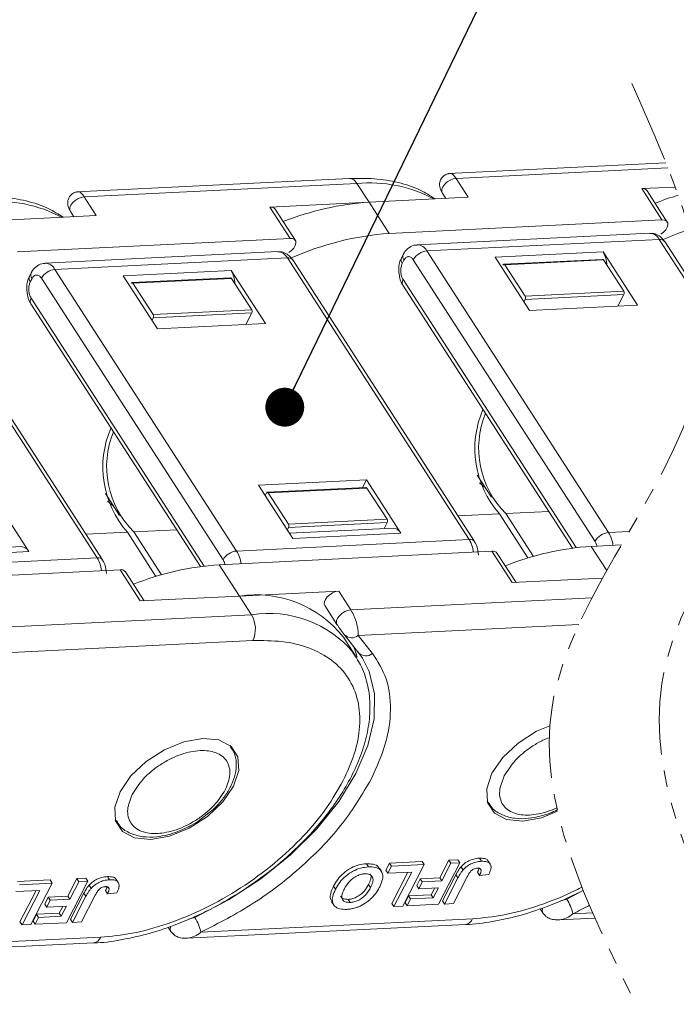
# Model space of a CAD drawing. Header units: millimetres. Extents: x 3075 to 3577, y -362 to -10.
# Tile 24 of 30: x 3440 to 3465, y -101 to -63. Entities that reach past the tile are written whole.
import ezdxf

# ---------------------------------------------------------------- set-up
doc = ezdxf.new("R2010")
doc.units = ezdxf.units.MM
doc.linetypes.add('PHANTOM2', pattern=[31.75, 15.875, -3.175, 3.175, -3.175, 3.175, -3.175])
doc.styles.get("Standard").update_dxf_attribs({"font": '仿宋_GB2312.ttf', "width": 0.8})
doc.dimstyles.new('副本 ISO-5', dxfattribs={"dimtxt": 3, "dimasz": 1.5, "dimexe": 1, "dimexo": 0.625, "dimgap": 0.5, "dimtad": 1, "dimtoh": 1, "dimdsep": 46, "dimtxsty": 'Standard', "dimcen": 2.5, "dimadec": 0, "dimazin": 0, "dimtfac": 1, "dimtmove": 0, "dimatfit": 3, "dimfxl": 0, "dimarcsym": 0})

msp = doc.modelspace()

# ---------------------------------------------------------------- linework, layer by layer
at = {"color": 7, "linetype": 'Continuous', "lineweight": 15}
for p, q in [((3464.662, -68.929), (3456.271, -69.344)), ((3456.57, -69.536), (3464.743, -69.131)), ((3452.444, -69.534), (3441.919, -70.055)), ((3442.218, -70.247), (3452.741, -69.726)), ((3452.741, -69.726), (3453.209, -70.45)), ((3457.038, -70.26), (3456.57, -69.536)), ((3463.732, -69.929), (3465.022, -69.865)), ((3442.685, -70.971), (3442.218, -70.247)), ((3457.038, -70.26), (3453.209, -70.45)), ((3456.036, -70.094), (3456.171, -70.303)), ((3463.732, -69.929), (3464.512, -71.136)), ((3464.717, -71.217), (3463.938, -70.01)), ((3449.38, -70.639), (3453.209, -70.45)), ((3449.38, -70.639), (3450.159, -71.847)), ((3453.988, -71.657), (3453.209, -70.45)), ((3442.685, -70.971), (3438.856, -71.161)), ((3441.684, -70.805), (3441.819, -71.014)), ((3450.365, -71.928), (3449.586, -70.721)), ((3464.512, -71.136), (3453.988, -71.657)), ((3464.038, -71.649), (3455.067, -72.093)), ((3450.159, -71.847), (3439.636, -72.368)), ((3455.439, -72.333), (3464.409, -71.889)), ((3464.409, -71.889), (3466.137, -74.566)), ((3466.116, -74.295), (3464.615, -71.97)), ((3449.685, -72.36), (3440.715, -72.804)), ((3454.525, -72.47), (3454.459, -72.597)), ((3462.452, -83.199), (3455.439, -72.333)), ((3462.239, -72.37), (3458.077, -72.576)), ((3463.564, -74.423), (3462.239, -72.37)), ((3441.087, -73.044), (3450.057, -72.599)), ((3450.057, -72.599), (3457.07, -83.466)), ((3457.276, -83.547), (3450.262, -72.681)), ((3454.492, -72.816), (3454.557, -72.688)), ((3454.916, -72.67), (3461.93, -83.537)), ((3459.401, -74.629), (3458.077, -72.576)), ((3458.377, -72.877), (3458.379, -72.873)), ((3462.217, -72.657), (3458.414, -72.845)), ((3462.254, -72.681), (3458.451, -72.869)), ((3458.451, -72.869), (3459.23, -74.076)), ((3462.254, -72.681), (3463.034, -73.888)), ((3435.704, -73.31), (3442.718, -84.176)), ((3440.172, -73.18), (3440.107, -73.308)), ((3448.1, -83.91), (3441.087, -73.044)), ((3447.887, -73.081), (3443.724, -73.287)), ((3445.049, -75.339), (3443.724, -73.287)), ((3449.211, -75.133), (3447.887, -73.081)), ((3442.924, -84.257), (3435.91, -73.391)), ((3440.139, -73.527), (3440.205, -73.399)), ((3440.564, -73.381), (3447.577, -84.247)), ((3444.024, -73.588), (3444.027, -73.583)), ((3447.865, -73.367), (3444.061, -73.556)), ((3447.902, -73.391), (3444.099, -73.58)), ((3444.099, -73.58), (3444.878, -74.787)), ((3447.902, -73.391), (3448.681, -74.599)), ((3454.512, -73.658), (3461.056, -83.798)), ((3461.198, -83.78), (3454.522, -73.438)), ((3459.23, -74.076), (3463.034, -73.888)), ((3459.236, -74.201), (3463.04, -74.012)), ((3462.81, -74.46), (3463.04, -74.012)), ((3440.159, -74.369), (3446.704, -84.508)), ((3446.845, -84.491), (3440.17, -74.148)), ((3459.236, -74.201), (3459.187, -74.297)), ((3463.564, -74.423), (3459.401, -74.629)), ((3444.878, -74.787), (3448.681, -74.599)), ((3444.884, -74.911), (3448.687, -74.723)), ((3448.458, -75.171), (3448.687, -74.723)), ((3444.884, -74.911), (3444.835, -75.007)), ((3449.211, -75.133), (3445.049, -75.339)), ((3448.945, -81.376), (3453.108, -81.17)), ((3452.957, -81.463), (3453.108, -81.17)), ((3453.108, -81.17), (3454.432, -83.222)), ((3457.386, -80.985), (3457.933, -81.833)), ((3457.701, -81.473), (3457.471, -81.276)), ((3448.945, -81.376), (3450.27, -83.429)), ((3449.199, -81.768), (3449.248, -81.673)), ((3453.086, -81.457), (3449.283, -81.645)), ((3453.123, -81.481), (3449.32, -81.669)), ((3449.32, -81.669), (3450.099, -82.876)), ((3453.123, -81.481), (3453.902, -82.688)), ((3438.755, -81.881), (3440.08, -83.933)), ((3443.034, -81.696), (3443.581, -82.543)), ((3443.349, -82.183), (3443.118, -81.987)), ((3458.484, -82.463), (3460.141, -82.381)), ((3450.099, -82.876), (3453.902, -82.688)), ((3450.105, -83.001), (3453.908, -82.812)), ((3453.788, -83.048), (3453.908, -82.812)), ((3456.635, -82.554), (3458.241, -82.475)), ((3458.241, -82.475), (3459.341, -84.179)), ((3459.551, -84.117), (3458.484, -82.463)), ((3442.283, -83.265), (3443.888, -83.186)), ((3443.888, -83.186), (3444.988, -84.89)), ((3444.131, -83.174), (3445.789, -83.092)), ((3445.199, -84.828), (3444.131, -83.174)), ((3450.105, -83.001), (3450.056, -83.096)), ((3454.135, -83.031), (3450.141, -83.228)), ((3463.248, -83.16), (3462.452, -83.199)), ((3457.07, -83.466), (3448.1, -83.91)), ((3450.27, -83.429), (3454.432, -83.222)), ((3439.783, -83.741), (3435.789, -83.939)), ((3435.918, -84.139), (3440.08, -83.933)), ((3447.429, -84.441), (3457.952, -83.92)), ((3457.952, -83.92), (3458.731, -85.128)), ((3461.781, -83.731), (3462.95, -83.673)), ((3462.383, -84.664), (3461.781, -83.731)), ((3442.718, -84.176), (3433.748, -84.62)), ((3458.88, -85.12), (3458.158, -84.001)), ((3433.076, -85.152), (3443.6, -84.631)), ((3443.6, -84.631), (3444.379, -85.838)), ((3444.528, -85.831), (3443.805, -84.712)), ((3448.208, -85.649), (3447.429, -84.441)), ((3462.221, -84.955), (3458.731, -85.128)), ((3448.208, -85.649), (3452.037, -85.459)), ((3452.504, -86.184), (3452.037, -85.459)), ((3448.208, -85.649), (3444.379, -85.838)), ((3448.208, -85.649), (3448.675, -86.373)), ((3461.807, -85.723), (3452.504, -86.184)), ((3451.503, -86.017), (3451.97, -86.742)), ((3448.675, -86.373), (3438.152, -86.894)), ((3451.979, -86.753), (3451.97, -86.742)), ((3461.302, -86.745), (3452.794, -87.166)), ((3448.725, -87.368), (3438.441, -87.877)), ((3452.686, -87.953), (3452.218, -87.229)), ((3452.254, -87.137), (3452.237, -87.114)), ((3452.254, -87.137), (3452.805, -87.836)), ((3452.794, -87.166), (3453.345, -87.865)), ((3452.615, -87.849), (3452.686, -87.953)), ((3452.789, -87.813), (3452.951, -88.039)), ((3447.848, -91.417), (3447.888, -91.474)), ((3447.89, -91.477), (3447.855, -91.423)), ((3457.799, -93.617), (3457.769, -93.566)), ((3457.771, -93.576), (3457.806, -93.629)), ((3446.599, -94.345), (3447.031, -94.008)), ((3443.446, -94.328), (3443.417, -94.277)), ((3443.419, -94.286), (3443.454, -94.34)), ((3453.183, -96.099), (3453.105, -95.978)), ((3453.855, -96.221), (3453.992, -95.954)), ((3453.933, -96.341), (3454.07, -96.075)), ((3453.992, -95.954), (3455.257, -95.892)), ((3454.07, -96.075), (3453.992, -95.954)), ((3454.07, -96.075), (3455.335, -96.012)), ((3455.335, -96.012), (3454.515, -97.611)), ((3455.257, -95.892), (3455.335, -96.012)), ((3456.714, -95.944), (3455.893, -97.542)), ((3455.944, -96.517), (3456.291, -95.84)), ((3456.022, -96.637), (3456.369, -95.961)), ((3456.291, -95.84), (3456.636, -95.823)), ((3456.369, -95.961), (3456.291, -95.84)), ((3456.369, -95.961), (3456.714, -95.944)), ((3456.636, -95.823), (3456.714, -95.944)), ((3456.756, -96.097), (3456.834, -96.218)), ((3457.47, -95.762), (3457.548, -95.883)), ((3457.886, -95.995), (3457.808, -95.874)), ((3443.118, -96.473), (3443.196, -96.593)), ((3453.688, -96.274), (3453.61, -96.153)), ((3453.855, -96.221), (3453.933, -96.341)), ((3454.853, -96.296), (3453.933, -96.341)), ((3454.092, -97.507), (3454.71, -96.303)), ((3454.17, -97.628), (3454.853, -96.296)), ((3456.044, -97.41), (3456.561, -96.403)), ((3456.998, -96.48), (3456.467, -97.514)), ((3456.561, -96.403), (3456.639, -96.523)), ((3457.396, -96.305), (3457.474, -96.426)), ((3457.474, -96.426), (3457.829, -96.388)), ((3457.496, -96.178), (3457.529, -96.229)), ((3439.64, -96.665), (3440.905, -96.602)), ((3439.718, -96.786), (3440.983, -96.723)), ((3440.983, -96.723), (3440.163, -98.321)), ((3440.905, -96.602), (3440.983, -96.723)), ((3442.361, -96.655), (3441.541, -98.253)), ((3441.591, -97.227), (3441.938, -96.551)), ((3441.669, -97.348), (3442.016, -96.672)), ((3441.938, -96.551), (3442.283, -96.534)), ((3442.016, -96.672), (3441.938, -96.551)), ((3442.016, -96.672), (3442.361, -96.655)), ((3442.283, -96.534), (3442.361, -96.655)), ((3442.404, -96.808), (3442.482, -96.928)), ((3443.534, -96.705), (3443.456, -96.585)), ((3451.837, -96.838), (3451.915, -96.958)), ((3453.27, -96.894), (3453.192, -96.774)), ((3455.048, -96.821), (3455.185, -96.554)), ((3455.048, -96.821), (3455.126, -96.941)), ((3455.126, -96.941), (3455.263, -96.675)), ((3455.185, -96.554), (3455.944, -96.517)), ((3455.185, -96.554), (3455.263, -96.675)), ((3455.263, -96.675), (3456.022, -96.637)), ((3455.944, -96.517), (3456.022, -96.637)), ((3456.122, -97.531), (3456.639, -96.523)), ((3440.501, -97.006), (3439.581, -97.052)), ((3439.74, -98.218), (3440.358, -97.014)), ((3439.818, -98.338), (3440.501, -97.006)), ((3440.832, -97.265), (3441.591, -97.227)), ((3441.591, -97.227), (3441.669, -97.348)), ((3441.692, -98.121), (3442.209, -97.113)), ((3441.77, -98.242), (3442.287, -97.234)), ((3442.645, -97.19), (3442.115, -98.225)), ((3442.209, -97.113), (3442.287, -97.234)), ((3443.043, -97.016), (3443.121, -97.136)), ((3443.121, -97.136), (3443.477, -97.099)), ((3443.144, -96.889), (3443.177, -96.94)), ((3454.597, -97.482), (3454.733, -97.216)), ((3454.733, -97.216), (3455.607, -97.172)), ((3454.733, -97.216), (3454.811, -97.336)), ((3455.885, -96.904), (3455.126, -96.941)), ((3455.607, -97.172), (3455.741, -96.911)), ((3455.607, -97.172), (3455.685, -97.293)), ((3455.685, -97.293), (3455.885, -96.904)), ((3440.696, -97.531), (3440.832, -97.265)), ((3440.696, -97.531), (3440.774, -97.652)), ((3440.774, -97.652), (3440.91, -97.386)), ((3441.533, -97.614), (3440.774, -97.652)), ((3440.832, -97.265), (3440.91, -97.386)), ((3440.91, -97.386), (3441.669, -97.348)), ((3441.255, -97.883), (3441.389, -97.621)), ((3441.333, -98.004), (3441.533, -97.614)), ((3451.766, -97.442), (3451.844, -97.562)), ((3452.479, -97.472), (3452.401, -97.351)), ((3454.092, -97.507), (3454.17, -97.628)), ((3454.515, -97.611), (3454.17, -97.628)), ((3454.597, -97.482), (3454.674, -97.603)), ((3454.674, -97.603), (3454.811, -97.336)), ((3455.893, -97.542), (3454.674, -97.603)), ((3454.811, -97.336), (3455.685, -97.293)), ((3456.044, -97.41), (3456.122, -97.531)), ((3456.467, -97.514), (3456.122, -97.531)), ((3460.837, -97.342), (3460.6, -97.41)), ((3440.244, -98.193), (3440.381, -97.926)), ((3440.381, -97.926), (3441.255, -97.883)), ((3440.381, -97.926), (3440.459, -98.047)), ((3440.459, -98.047), (3441.333, -98.004)), ((3441.255, -97.883), (3441.333, -98.004)), ((3459.811, -97.714), (3459.915, -97.875)), ((3459.919, -97.881), (3459.915, -97.875)), ((3461.837, -97.871), (3461.076, -97.909)), ((3439.74, -98.218), (3439.818, -98.338)), ((3440.163, -98.321), (3439.818, -98.338)), ((3440.244, -98.193), (3440.322, -98.313)), ((3440.322, -98.313), (3440.459, -98.047)), ((3441.541, -98.253), (3440.322, -98.313)), ((3441.692, -98.121), (3441.77, -98.242)), ((3442.115, -98.225), (3441.77, -98.242)), ((3446.183, -98.853), (3456.928, -98.321)), ((3446.484, -98.053), (3446.248, -98.121)), ((3457.205, -98.101), (3446.724, -98.619)), ((3460.536, -98.142), (3461.925, -98.073)), ((3445.458, -98.425), (3445.562, -98.586)), ((3445.566, -98.592), (3445.562, -98.586)), ((3431.831, -99.563), (3442.576, -99.031)), ((3442.853, -98.811), (3432.372, -99.33))]:
    msp.add_line(p, q, dxfattribs=at)
at = {"color": 7, "linetype": 'Continuous', "lineweight": 15, "flags": 128}
for points in [[(3456.57, -69.536), (3456.456, -69.556), (3456.338, -69.602), (3456.226, -69.672), (3456.13, -69.758), (3456.058, -69.853), (3456.019, -69.948), (3456.014, -70.035), (3456.036, -70.094)], [(3442.218, -70.247), (3442.104, -70.266), (3441.985, -70.313), (3441.873, -70.383), (3441.777, -70.469), (3441.706, -70.564), (3441.666, -70.659), (3441.662, -70.746), (3441.684, -70.805)], [(3464.465, -71.682), (3464.571, -71.605), (3464.658, -71.514), (3464.716, -71.418), (3464.741, -71.325), (3464.731, -71.244), (3464.686, -71.182), (3464.611, -71.145), (3464.512, -71.136)], [(3450.112, -72.393), (3450.219, -72.315), (3450.305, -72.224), (3450.364, -72.128), (3450.389, -72.036), (3450.379, -71.955), (3450.334, -71.893), (3450.258, -71.856), (3450.159, -71.847)], [(3452.037, -85.459), (3451.923, -85.479), (3451.804, -85.526), (3451.692, -85.595), (3451.596, -85.681), (3451.525, -85.776), (3451.485, -85.871), (3451.48, -85.958), (3451.503, -86.017)], [(3451.97, -86.742), (3451.948, -86.683), (3451.953, -86.596), (3451.993, -86.501), (3452.064, -86.406), (3452.16, -86.32), (3452.272, -86.25), (3452.39, -86.203), (3452.504, -86.184)], [(3452.601, -87.578), (3452.642, -87.678), (3452.747, -88.005)], [(3452.951, -88.039), (3453.217, -88.558), (3453.425, -89.424), (3453.407, -90.388), (3453.165, -91.42), (3452.704, -92.492), (3452.039, -93.572), (3451.189, -94.629), (3450.177, -95.634), (3449.033, -96.557), (3447.79, -97.371), (3446.484, -98.053)], [(3457.952, -92.487), (3458.369, -91.879), (3458.958, -91.32), (3459.664, -90.865), (3460.187, -90.652)], [(3443.6, -93.198), (3444.016, -92.59), (3444.606, -92.031), (3445.312, -91.576), (3446.064, -91.268), (3446.789, -91.139), (3447.417, -91.201), (3447.885, -91.448), (3448.148, -91.856), (3448.18, -92.384), (3447.977, -92.981), (3447.561, -93.589), (3446.971, -94.148), (3446.266, -94.603), (3445.514, -94.91), (3444.788, -95.039), (3444.161, -94.977), (3443.693, -94.731), (3443.43, -94.323), (3443.398, -93.795), (3443.6, -93.198)], [(3460.483, -93.948), (3459.866, -94.2), (3459.141, -94.329), (3458.513, -94.267), (3458.045, -94.02), (3457.782, -93.612), (3457.75, -93.084), (3457.952, -92.487)], [(3461.475, -97.009), (3460.837, -97.342)]]:
    msp.add_lwpolyline(points, dxfattribs=at)
at = {"color": 7, "linetype": 'Continuous', "lineweight": 15}
for centre, radius, start, end in [((3452.426, -69.887), 0.354, 27.2197, 87.1444), ((3453.213, -75.032), 5.328, 62.0485, 95.0814), ((3463.767, -70.141), 0.215, 37.615, 99.37), ((3468.287, -80.608), 10.893, 106.8153, 111.7596), ((3438.861, -75.743), 5.328, 62.0485, 95.0814), ((3449.415, -70.852), 0.215, 37.615, 99.37), ((3453.935, -81.319), 10.893, 93.8204, 111.7596), ((3454.813, -83.004), 11.377, 94.1593, 113.9024), ((3464.016, -72.091), 0.443, 27.2197, 87.1444), ((3469.166, -82.293), 11.377, 108.4589, 113.9024), ((3455.052, -72.526), 0.433, 26.5027, 88.2539), ((3464.442, -72.108), 0.221, 38.5302, 98.4549), ((3449.663, -72.802), 0.443, 27.2197, 87.1444), ((3454.731, -72.55), 0.222, 158.8334, 218.4363), ((3455.503, -73.006), 0.676, 95.4428, 150.2318), ((3461.351, -72.897), 1.032, 0.8963, 30.6808), ((3440.699, -73.237), 0.433, 26.5027, 88.2539), ((3450.089, -72.818), 0.221, 38.5302, 98.4549), ((3454.665, -72.678), 0.222, 158.8334, 218.4363), ((3458.416, -72.885), 0.0384, 23.634, 162.0513), ((3462.215, -72.701), 0.0443, 27.2191, 87.1512), ((3440.313, -73.389), 0.222, 158.8334, 218.4363), ((3440.378, -73.261), 0.222, 158.8334, 218.4363), ((3441.151, -73.717), 0.676, 95.4428, 150.2318), ((3446.999, -73.607), 1.032, 0.8963, 30.6808), ((3444.063, -73.595), 0.0384, 23.634, 162.0513), ((3447.863, -73.412), 0.0443, 27.2191, 87.1512), ((3454.696, -73.557), 0.211, 145.5815, 208.7809), ((3459.113, -74.145), 0.135, 335.4428, 30.2318), ((3462.917, -73.956), 0.135, 335.4428, 30.2318), ((3440.344, -74.267), 0.211, 145.5815, 208.7809), ((3444.761, -74.855), 0.135, 335.4428, 30.2318), ((3448.564, -74.667), 0.135, 335.4428, 30.2318), ((3461.082, -79.964), 3.792, 156.4838, 221.4763), ((3461.007, -79.938), 3.57, 157.9294, 225.0254), ((3446.729, -80.674), 3.792, 156.4838, 221.4763), ((3446.654, -80.648), 3.57, 157.9294, 225.0254), ((3449.284, -81.684), 0.0384, 23.634, 162.0513), ((3453.084, -81.501), 0.0443, 27.2191, 87.1512), ((3453.785, -82.756), 0.135, 335.4428, 30.2318), ((3449.982, -82.944), 0.135, 335.4428, 30.2318), ((3454.118, -83.384), 0.354, 27.2197, 87.1444), ((3462.516, -83.872), 0.676, 95.4428, 150.2318), ((3461.398, -83.835), 1.231, 6.7909, 31.0913), ((3457.107, -83.673), 0.211, 36.8023, 100.0986), ((3456.016, -84.101), 1.231, 6.7909, 31.0913), ((3439.765, -84.095), 0.354, 27.2197, 87.1444), ((3448.164, -84.583), 0.676, 95.4428, 150.2318), ((3447.046, -84.545), 1.231, 6.7909, 31.0913), ((3457.987, -84.133), 0.215, 37.615, 99.37), ((3462.499, -94.564), 10.857, 93.7904, 111.7896), ((3442.755, -84.384), 0.211, 36.8023, 100.0986), ((3441.664, -84.812), 1.231, 6.7909, 31.0913), ((3443.635, -84.843), 0.215, 37.615, 99.37), ((3448.146, -95.275), 10.857, 93.7904, 111.7896), ((3448.845, -89.912), 4.31, 38.4888, 98.4962), ((3449.351, -90.565), 4.246, 39.7754, 99.1586), ((3447.741, -86.918), 1.082, 335.4428, 30.2318), ((3452.539, -86.862), 0.396, 223.8325, 309.964), ((3453.091, -87.561), 0.396, 223.8325, 309.964), ((3459.323, -98.317), 1.8, 13.0909, 32.7597), ((3460.1, -97.777), 0.21, 152.7566, 207.9799), ((3445.748, -98.487), 0.21, 152.7566, 207.9799), ((3444.97, -99.027), 1.8, 13.0909, 32.7597), ((3456.875, -97.97), 0.355, 278.726, 338.441), ((3442.523, -98.681), 0.355, 278.726, 338.441)]:
    msp.add_arc(centre, radius, start, end, dxfattribs=at)
at = {"color": 3, "linetype": 'PHANTOM2', "lineweight": 9, "ltscale": 0.2}
for points in [[(3467.592, -64.968), (3470.292, -75.763), (3464.507, -89.027), (3467.744, -100.494)], [(3463.353, -65.876), (3466.052, -76.671), (3460.268, -89.934), (3463.505, -101.401)]]:
    msp.add_spline(points, degree=3, dxfattribs=at)
at = {"color": 7, "linetype": 'Continuous', "lineweight": 15}
for points, knots in [([(3456.343, -69.341), (3456.296, -69.348), (3456.199, -69.362), (3456.072, -69.442), (3455.981, -69.551), (3455.935, -69.672), (3455.927, -69.792), (3455.948, -69.905), (3455.987, -70.009), (3456.021, -70.067), (3456.036, -70.094)], [0, 0, 0, 0, 0.136548, 0.281211, 0.420824, 0.554321, 0.682356, 0.802092, 0.909048, 1, 1, 1, 1]), ([(3456.343, -69.341), (3456.36, -69.343), (3456.393, -69.346), (3456.451, -69.388), (3456.511, -69.449), (3456.55, -69.507), (3456.57, -69.536)], [0, 0, 0, 0, 0.264939, 0.519106, 0.763669, 1, 1, 1, 1]), ([(3455.759, -70.324), (3455.571, -70.203), (3455.145, -69.93), (3454.346, -69.676), (3453.43, -69.519), (3452.768, -69.53), (3452.443, -69.536)], [0, 0, 0, 0, 0.21061, 0.478391, 0.74476, 1, 1, 1, 1]), ([(3441.407, -71.034), (3441.219, -70.914), (3440.793, -70.64), (3439.994, -70.386), (3439.078, -70.23), (3438.415, -70.241), (3438.091, -70.246)], [0, 0, 0, 0, 0.21061, 0.478391, 0.74476, 1, 1, 1, 1]), ([(3441.991, -70.051), (3441.944, -70.058), (3441.847, -70.072), (3441.719, -70.152), (3441.628, -70.262), (3441.583, -70.383), (3441.575, -70.502), (3441.596, -70.616), (3441.634, -70.72), (3441.668, -70.778), (3441.684, -70.805)], [0, 0, 0, 0, 0.136548, 0.281211, 0.420824, 0.554321, 0.682356, 0.802092, 0.909048, 1, 1, 1, 1]), ([(3441.991, -70.051), (3442.008, -70.053), (3442.041, -70.057), (3442.099, -70.098), (3442.158, -70.16), (3442.198, -70.218), (3442.218, -70.247)], [0, 0, 0, 0, 0.264939, 0.519106, 0.763669, 1, 1, 1, 1]), ([(3464.61, -71.974), (3464.583, -71.932), (3464.516, -71.828), (3464.355, -71.712), (3464.18, -71.642), (3464.074, -71.656), (3464.042, -71.66)], [0, 0, 0, 0, 0.216234, 0.535795, 0.860612, 1, 1, 1, 1]), ([(3455.065, -72.105), (3455.022, -72.105), (3454.893, -72.108), (3454.7, -72.228), (3454.571, -72.365), (3454.532, -72.46), (3454.527, -72.472)], [0, 0, 0, 0, 0.184597, 0.55887, 0.947116, 1, 1, 1, 1]), ([(3450.258, -72.685), (3450.231, -72.643), (3450.163, -72.538), (3450.002, -72.423), (3449.828, -72.353), (3449.721, -72.367), (3449.689, -72.371)], [0, 0, 0, 0, 0.2162337, 0.5357947, 0.8606119, 1, 1, 1, 1]), ([(3454.557, -72.688), (3454.58, -72.652), (3454.616, -72.596), (3454.679, -72.559), (3454.73, -72.548), (3454.782, -72.554), (3454.848, -72.585), (3454.889, -72.637), (3454.916, -72.67)], [0, 0, 0, 0, 0.239443, 0.369379, 0.5, 0.629936, 0.760557, 1, 1, 1, 1]), ([(3440.713, -72.815), (3440.67, -72.816), (3440.54, -72.818), (3440.348, -72.938), (3440.219, -73.076), (3440.179, -73.171), (3440.175, -73.182)], [0, 0, 0, 0, 0.184597, 0.55887, 0.947116, 1, 1, 1, 1]), ([(3454.462, -72.599), (3454.439, -72.646), (3454.386, -72.759), (3454.351, -72.944), (3454.352, -73.077), (3454.352, -73.134)], [0, 0, 0, 0, 0.28937, 0.696734, 1, 1, 1, 1]), ([(3454.522, -73.438), (3454.5, -73.395), (3454.466, -73.33), (3454.441, -73.22), (3454.431, -73.131), (3454.432, -73.041), (3454.446, -72.929), (3454.474, -72.86), (3454.492, -72.816)], [0, 0, 0, 0, 0.239443, 0.369379, 0.5, 0.629936, 0.760557, 1, 1, 1, 1]), ([(3440.109, -73.31), (3440.087, -73.357), (3440.033, -73.469), (3439.999, -73.654), (3439.999, -73.788), (3440, -73.845)], [0, 0, 0, 0, 0.28937, 0.696734, 1, 1, 1, 1]), ([(3440.205, -73.399), (3440.228, -73.363), (3440.264, -73.307), (3440.326, -73.27), (3440.378, -73.258), (3440.43, -73.265), (3440.496, -73.295), (3440.537, -73.347), (3440.564, -73.381)], [0, 0, 0, 0, 0.239443, 0.369379, 0.5, 0.629936, 0.760557, 1, 1, 1, 1]), ([(3454.352, -73.134), (3454.369, -73.252), (3454.392, -73.416), (3454.463, -73.585), (3454.502, -73.636), (3454.516, -73.654)], [0, 0, 0, 0, 0.631314, 0.874609, 1, 1, 1, 1]), ([(3440.17, -74.148), (3440.148, -74.106), (3440.113, -74.041), (3440.088, -73.931), (3440.079, -73.841), (3440.079, -73.751), (3440.093, -73.639), (3440.121, -73.571), (3440.139, -73.527)], [0, 0, 0, 0, 0.239443, 0.369379, 0.5, 0.629936, 0.760557, 1, 1, 1, 1]), ([(3440, -73.845), (3440.016, -73.963), (3440.04, -74.126), (3440.11, -74.295), (3440.15, -74.347), (3440.163, -74.365)], [0, 0, 0, 0, 0.631314, 0.874609, 1, 1, 1, 1]), ([(3457.435, -84.071), (3457.419, -83.953), (3457.396, -83.789), (3457.325, -83.62), (3457.285, -83.568), (3457.271, -83.551)], [0, 0, 0, 0, 0.630799, 0.873896, 1, 1, 1, 1]), ([(3461.93, -83.537), (3461.953, -83.578), (3461.983, -83.633), (3461.998, -83.703), (3462.001, -83.72)], [0, 0, 0, 0, 0.757701, 1, 1, 1, 1]), ([(3443.083, -84.781), (3443.066, -84.663), (3443.043, -84.5), (3442.972, -84.331), (3442.933, -84.279), (3442.919, -84.261)], [0, 0, 0, 0, 0.630799, 0.873896, 1, 1, 1, 1]), ([(3447.577, -84.247), (3447.6, -84.289), (3447.631, -84.344), (3447.645, -84.414), (3447.649, -84.43)], [0, 0, 0, 0, 0.757701, 1, 1, 1, 1]), ([(3452.504, -86.184), (3452.524, -86.216), (3452.564, -86.281), (3452.621, -86.4), (3452.674, -86.532), (3452.736, -86.72), (3452.789, -86.955), (3452.792, -87.097), (3452.794, -87.166)], [0, 0, 0, 0, 0.1153485, 0.2347223, 0.3587905, 0.4881495, 0.7515968, 1, 1, 1, 1]), ([(3451.979, -86.753), (3451.986, -86.765), (3452.003, -86.79), (3452.033, -86.835), (3452.067, -86.884), (3452.118, -86.955), (3452.18, -87.04), (3452.218, -87.09), (3452.237, -87.114)], [0, 0, 0, 0, 0.09517, 0.195508, 0.310112, 0.437792, 0.718545, 1, 1, 1, 1]), ([(3452.211, -92.771), (3452.37, -92.423), (3452.696, -91.707), (3452.885, -90.658), (3452.819, -89.662), (3452.453, -88.788), (3451.808, -88.095), (3450.928, -87.624), (3449.894, -87.365), (3449.107, -87.367), (3448.725, -87.368)], [0, 0, 0, 0, 0.116516, 0.2400113, 0.3686408, 0.5, 0.6313592, 0.7599887, 0.883484, 1, 1, 1, 1]), ([(3448.325, -97.019), (3448.706, -96.758), (3449.243, -96.391), (3449.97, -95.787), (3450.553, -95.252), (3451.181, -94.585), (3451.76, -93.866), (3452.271, -93.101), (3452.692, -92.308), (3453.007, -91.501), (3453.202, -90.691), (3453.268, -89.888), (3453.182, -89.106), (3452.97, -88.403), (3452.707, -88.015), (3452.589, -87.842)], [0, 0, 0, 0, 0.103042, 0.144765, 0.213528, 0.284103, 0.35901, 0.436307, 0.515332, 0.595663, 0.677097, 0.759642, 0.843636, 0.930042, 1, 1, 1, 1]), ([(3453.345, -87.865), (3453.543, -88.176), (3453.942, -88.806), (3454.088, -90.005), (3453.912, -91.324), (3453.494, -92.257), (3453.288, -92.718)], [0, 0, 0, 0, 0.247221, 0.5, 0.752779, 1, 1, 1, 1]), ([(3458.425, -92.588), (3458.552, -92.386), (3458.749, -92.074), (3459.163, -91.69), (3459.525, -91.425), (3459.867, -91.231), (3460.083, -91.136), (3460.165, -91.103)], [0, 0, 0, 0, 0.1197215, 0.184895, 0.25, 0.3151735, 0.3550598, 0.3550598, 0.3550598, 0.3550598]), ([(3447.031, -94.008), (3447.086, -93.967), (3447.223, -93.865), (3447.442, -93.628), (3447.697, -93.314), (3447.918, -92.925), (3448.063, -92.515), (3448.1, -92.09), (3448.045, -91.724), (3447.914, -91.548), (3447.869, -91.488)], [0, 0, 0, 0, 0.060149, 0.148189, 0.291639, 0.436317, 0.589216, 0.747499, 0.912914, 1, 1, 1, 1]), ([(3444.073, -93.299), (3444.2, -93.097), (3444.396, -92.785), (3444.811, -92.401), (3445.173, -92.135), (3445.565, -91.913), (3446.082, -91.7), (3446.707, -91.573), (3447.23, -91.643), (3447.549, -91.815), (3447.728, -92.009), (3447.83, -92.252), (3447.862, -92.613), (3447.74, -92.921), (3447.661, -93.121)], [0, 0, 0, 0, 0.119721, 0.184895, 0.25, 0.315174, 0.380279, 0.5, 0.619721, 0.684895, 0.75, 0.815174, 0.880279, 1, 1, 1, 1]), ([(3460.453, -93.818), (3460.342, -93.87), (3459.982, -94.014), (3459.379, -94.136), (3458.856, -94.066), (3458.536, -93.894), (3458.358, -93.7), (3458.256, -93.458), (3458.224, -93.096), (3458.346, -92.788), (3458.425, -92.588)], [0.3258102, 0.3258102, 0.3258102, 0.3258102, 0.3802785, 0.5, 0.6197215, 0.684895, 0.75, 0.8151735, 0.8802785, 1, 1, 1, 1]), ([(3442.853, -98.811), (3443.254, -98.773), (3444.081, -98.695), (3445.441, -98.317), (3446.863, -97.733), (3448.272, -96.937), (3449.576, -95.981), (3450.695, -94.926), (3451.6, -93.842), (3452.012, -93.121), (3452.211, -92.771)], [0, 0, 0, 0, 0.116516, 0.240011, 0.368641, 0.5, 0.631359, 0.759989, 0.883484, 1, 1, 1, 1]), ([(3453.288, -92.718), (3452.953, -93.284), (3452.271, -94.434), (3450.681, -96.082), (3448.802, -97.553), (3447.409, -98.268), (3446.724, -98.619)], [0, 0, 0, 0, 0.245823, 0.5, 0.754177, 1, 1, 1, 1]), ([(3447.661, -93.121), (3447.533, -93.323), (3447.337, -93.636), (3446.922, -94.019), (3446.56, -94.285), (3446.168, -94.507), (3445.651, -94.72), (3445.027, -94.847), (3444.503, -94.777), (3444.184, -94.605), (3444.005, -94.411), (3443.904, -94.169), (3443.872, -93.807), (3443.994, -93.499), (3444.073, -93.299)], [0, 0, 0, 0, 0.119721, 0.184895, 0.25, 0.315174, 0.380279, 0.5, 0.619721, 0.684895, 0.75, 0.815174, 0.880279, 1, 1, 1, 1]), ([(3457.815, -93.6), (3457.86, -93.678), (3457.985, -93.895), (3458.35, -94.114), (3458.83, -94.244), (3459.324, -94.244), (3459.781, -94.159), (3460.154, -94.044), (3460.376, -93.942), (3460.471, -93.897)], [0, 0, 0, 0, 0.0996802, 0.2802353, 0.454892, 0.6301624, 0.7666496, 0.8849399, 0.9748648, 0.9748648, 0.9748648, 0.9748648]), ([(3443.463, -94.311), (3443.507, -94.388), (3443.632, -94.606), (3443.998, -94.824), (3444.477, -94.954), (3444.972, -94.954), (3445.429, -94.87), (3445.829, -94.747), (3446.076, -94.628), (3446.198, -94.569)], [0, 0, 0, 0, 0.09968, 0.280235, 0.454892, 0.630162, 0.76665, 0.88494, 1, 1, 1, 1]), ([(3446.198, -94.569), (3446.226, -94.556), (3446.365, -94.496), (3446.495, -94.412), (3446.599, -94.345)], [0, 0, 0, 0, 0.203288, 1, 1, 1, 1]), ([(3451.837, -96.838), (3451.886, -96.752), (3451.984, -96.579), (3452.221, -96.326), (3452.513, -96.13), (3452.824, -96.007), (3453.008, -95.988), (3453.105, -95.978)], [0, 0, 0, 0, 0.204609, 0.411109, 0.621842, 0.801311, 1, 1, 1, 1]), ([(3451.915, -96.958), (3451.963, -96.872), (3452.061, -96.699), (3452.299, -96.446), (3452.591, -96.251), (3452.902, -96.128), (3453.086, -96.109), (3453.183, -96.099)], [0, 0, 0, 0, 0.204609, 0.411109, 0.621842, 0.801311, 1, 1, 1, 1]), ([(3453.105, -95.978), (3453.197, -95.98), (3453.384, -95.983), (3453.555, -96.058), (3453.592, -96.14), (3453.6, -96.159)], [0, 0, 0, 0, 0.432293, 0.870179, 1, 1, 1, 1]), ([(3453.183, -96.099), (3453.277, -96.1), (3453.466, -96.101), (3453.66, -96.206), (3453.747, -96.377), (3453.74, -96.601), (3453.663, -96.772), (3453.62, -96.867)], [0, 0, 0, 0, 0.205416, 0.413489, 0.592452, 0.772931, 1, 1, 1, 1]), ([(3456.561, -96.403), (3456.572, -96.381), (3456.595, -96.339), (3456.627, -96.281), (3456.658, -96.23), (3456.688, -96.186), (3456.719, -96.141), (3456.744, -96.112), (3456.756, -96.097)], [0, 0, 0, 0, 0.20827, 0.416707, 0.561481, 0.706573, 0.852825, 1, 1, 1, 1]), ([(3456.756, -96.097), (3456.796, -96.056), (3456.884, -95.966), (3457.058, -95.858), (3457.266, -95.781), (3457.397, -95.769), (3457.47, -95.762)], [0, 0, 0, 0, 0.206429, 0.456722, 0.693973, 1, 1, 1, 1]), ([(3456.834, -96.218), (3456.874, -96.177), (3456.962, -96.087), (3457.136, -95.979), (3457.344, -95.902), (3457.475, -95.89), (3457.548, -95.883)], [0, 0, 0, 0, 0.206429, 0.456722, 0.693973, 1, 1, 1, 1]), ([(3457.47, -95.762), (3457.542, -95.763), (3457.664, -95.766), (3457.774, -95.816), (3457.795, -95.864), (3457.801, -95.878)], [0, 0, 0, 0, 0.504908, 0.858157, 1, 1, 1, 1]), ([(3457.548, -95.883), (3457.621, -95.883), (3457.745, -95.885), (3457.868, -95.953), (3457.923, -96.059), (3457.911, -96.21), (3457.857, -96.326), (3457.829, -96.388)], [0, 0, 0, 0, 0.24093, 0.409491, 0.578642, 0.775105, 1, 1, 1, 1]), ([(3442.404, -96.808), (3442.443, -96.767), (3442.531, -96.677), (3442.706, -96.569), (3442.913, -96.492), (3443.044, -96.48), (3443.118, -96.473)], [0, 0, 0, 0, 0.206429, 0.456722, 0.693973, 1, 1, 1, 1]), ([(3443.118, -96.473), (3443.19, -96.474), (3443.312, -96.476), (3443.422, -96.527), (3443.443, -96.575), (3443.449, -96.589)], [0, 0, 0, 0, 0.504908, 0.858157, 1, 1, 1, 1]), ([(3452.256, -96.949), (3452.305, -96.862), (3452.384, -96.725), (3452.565, -96.549), (3452.74, -96.44), (3452.909, -96.379), (3453.005, -96.369), (3453.047, -96.365)], [0, 0, 0, 0, 0.319264, 0.504624, 0.690858, 0.864593, 1, 1, 1, 1]), ([(3453.047, -96.365), (3453.109, -96.368), (3453.222, -96.371), (3453.324, -96.448), (3453.37, -96.554), (3453.356, -96.707), (3453.302, -96.825), (3453.27, -96.894)], [0, 0, 0, 0, 0.213943, 0.387352, 0.56015, 0.741367, 1, 1, 1, 1]), ([(3453.254, -96.371), (3453.265, -96.391), (3453.295, -96.446), (3453.277, -96.587), (3453.223, -96.705), (3453.192, -96.774)], [0, 0, 0, 0, 0.199624, 0.5293772, 1, 1, 1, 1]), ([(3456.639, -96.523), (3456.65, -96.502), (3456.672, -96.46), (3456.705, -96.402), (3456.736, -96.351), (3456.766, -96.306), (3456.797, -96.262), (3456.822, -96.232), (3456.834, -96.218)], [0, 0, 0, 0, 0.20827, 0.416707, 0.561481, 0.706573, 0.852825, 1, 1, 1, 1]), ([(3456.998, -96.48), (3457.019, -96.44), (3457.062, -96.36), (3457.129, -96.261), (3457.209, -96.198), (3457.28, -96.166), (3457.341, -96.154), (3457.379, -96.151), (3457.389, -96.15)], [0, 0, 0, 0, 0.2722235, 0.5466231, 0.6591264, 0.7710806, 0.9347916, 1, 1, 1, 1]), ([(3457.389, -96.15), (3457.404, -96.15), (3457.433, -96.149), (3457.467, -96.157), (3457.493, -96.17), (3457.511, -96.185), (3457.523, -96.205), (3457.527, -96.221), (3457.529, -96.229)], [0, 0, 0, 0, 0.199415, 0.404779, 0.549305, 0.697938, 0.847272, 1, 1, 1, 1]), ([(3457.396, -96.305), (3457.401, -96.294), (3457.41, -96.273), (3457.424, -96.241), (3457.436, -96.207), (3457.445, -96.178), (3457.448, -96.161), (3457.449, -96.155)], [0, 0, 0, 0, 0.2085686, 0.4173093, 0.6430264, 0.8693858, 1, 1, 1, 1]), ([(3457.529, -96.229), (3457.53, -96.241), (3457.531, -96.266), (3457.522, -96.303), (3457.511, -96.337), (3457.5, -96.366), (3457.487, -96.396), (3457.478, -96.416), (3457.474, -96.426)], [0, 0, 0, 0, 0.205288, 0.416473, 0.561717, 0.70725, 0.853541, 1, 1, 1, 1]), ([(3442.209, -97.113), (3442.22, -97.092), (3442.242, -97.049), (3442.275, -96.992), (3442.306, -96.941), (3442.336, -96.896), (3442.367, -96.852), (3442.391, -96.822), (3442.404, -96.808)], [0, 0, 0, 0, 0.20827, 0.416707, 0.561481, 0.706573, 0.852825, 1, 1, 1, 1]), ([(3442.482, -96.928), (3442.521, -96.888), (3442.609, -96.798), (3442.784, -96.69), (3442.991, -96.613), (3443.122, -96.6), (3443.196, -96.593)], [0, 0, 0, 0, 0.206429, 0.456722, 0.693973, 1, 1, 1, 1]), ([(3442.645, -97.19), (3442.667, -97.151), (3442.71, -97.071), (3442.776, -96.972), (3442.857, -96.909), (3442.928, -96.877), (3442.988, -96.864), (3443.026, -96.862), (3443.037, -96.861)], [0, 0, 0, 0, 0.2722235, 0.5466231, 0.6591264, 0.7710806, 0.9347916, 1, 1, 1, 1]), ([(3443.037, -96.861), (3443.051, -96.861), (3443.081, -96.86), (3443.115, -96.868), (3443.141, -96.88), (3443.158, -96.896), (3443.171, -96.916), (3443.175, -96.932), (3443.177, -96.94)], [0, 0, 0, 0, 0.199415, 0.404779, 0.549305, 0.697938, 0.847272, 1, 1, 1, 1]), ([(3443.043, -97.016), (3443.048, -97.005), (3443.058, -96.984), (3443.072, -96.951), (3443.083, -96.918), (3443.093, -96.889), (3443.096, -96.872), (3443.097, -96.866)], [0, 0, 0, 0, 0.2085686, 0.4173093, 0.6430264, 0.8693858, 1, 1, 1, 1]), ([(3443.196, -96.593), (3443.269, -96.594), (3443.393, -96.595), (3443.516, -96.663), (3443.57, -96.769), (3443.558, -96.921), (3443.505, -97.037), (3443.477, -97.099)], [0, 0, 0, 0, 0.24093, 0.409491, 0.578642, 0.775105, 1, 1, 1, 1]), ([(3451.777, -97.436), (3451.754, -97.4), (3451.699, -97.314), (3451.718, -97.103), (3451.794, -96.932), (3451.837, -96.838)], [0, 0, 0, 0, 0.233431, 0.573229, 1, 1, 1, 1]), ([(3453.192, -96.774), (3453.143, -96.861), (3453.065, -96.996), (3452.887, -97.169), (3452.718, -97.274), (3452.548, -97.337), (3452.448, -97.346), (3452.401, -97.351)], [0, 0, 0, 0, 0.319417, 0.499226, 0.680002, 0.847806, 1, 1, 1, 1]), ([(3453.62, -96.867), (3453.609, -96.888), (3453.587, -96.931), (3453.548, -96.997), (3453.504, -97.066), (3453.453, -97.137), (3453.397, -97.208), (3453.354, -97.254), (3453.332, -97.277)], [0, 0, 0, 0, 0.15395, 0.308181, 0.478699, 0.649961, 0.824203, 1, 1, 1, 1]), ([(3442.287, -97.234), (3442.298, -97.213), (3442.32, -97.17), (3442.353, -97.113), (3442.384, -97.062), (3442.414, -97.017), (3442.445, -96.972), (3442.469, -96.943), (3442.482, -96.928)], [0, 0, 0, 0, 0.20827, 0.416707, 0.561481, 0.706573, 0.852825, 1, 1, 1, 1]), ([(3442.577, -99.03), (3442.586, -99.03), (3442.917, -99.034), (3443.606, -98.928), (3444.638, -98.711), (3445.595, -98.399), (3446.443, -98.049), (3447.333, -97.622), (3447.942, -97.252), (3448.325, -97.019)], [0, 0, 0, 0, 0.005236, 0.18619, 0.360531, 0.541088, 0.673023, 0.794049, 1, 1, 1, 1]), ([(3443.177, -96.94), (3443.177, -96.952), (3443.178, -96.977), (3443.17, -97.014), (3443.158, -97.047), (3443.147, -97.077), (3443.135, -97.106), (3443.126, -97.126), (3443.121, -97.136)], [0, 0, 0, 0, 0.205288, 0.416473, 0.561717, 0.70725, 0.853541, 1, 1, 1, 1]), ([(3452.347, -97.738), (3452.253, -97.737), (3452.064, -97.735), (3451.87, -97.627), (3451.783, -97.453), (3451.794, -97.225), (3451.871, -97.054), (3451.915, -96.958)], [0, 0, 0, 0, 0.203933, 0.41017, 0.593215, 0.773531, 1, 1, 1, 1]), ([(3452.401, -97.351), (3452.332, -97.348), (3452.215, -97.342), (3452.126, -97.285), (3452.113, -97.242), (3452.111, -97.234)], [0, 0, 0, 0, 0.540739, 0.914295, 1, 1, 1, 1]), ([(3452.479, -97.472), (3452.409, -97.469), (3452.29, -97.465), (3452.188, -97.383), (3452.148, -97.268), (3452.177, -97.115), (3452.231, -97.002), (3452.256, -96.949)], [0, 0, 0, 0, 0.241919, 0.409044, 0.576174, 0.800887, 1, 1, 1, 1]), ([(3453.27, -96.894), (3453.221, -96.981), (3453.143, -97.117), (3452.965, -97.29), (3452.796, -97.395), (3452.626, -97.457), (3452.526, -97.467), (3452.479, -97.472)], [0, 0, 0, 0, 0.319417, 0.499226, 0.680002, 0.847806, 1, 1, 1, 1]), ([(3456.929, -98.319), (3456.938, -98.319), (3457.269, -98.323), (3457.958, -98.218), (3458.99, -98), (3459.948, -97.688), (3460.781, -97.345), (3461.257, -97.117), (3461.474, -97.005)], [0, 0, 0, 0, 0.0052362, 0.1861897, 0.3605314, 0.5410876, 0.6730228, 0.7864284, 0.7864284, 0.7864284, 0.7864284]), ([(3457.205, -98.101), (3457.606, -98.063), (3458.433, -97.984), (3459.793, -97.607), (3460.805, -97.191), (3461.349, -96.92), (3461.424, -96.881)], [0, 0, 0, 0, 0.116516, 0.2400113, 0.3686408, 0.3893091, 0.3893091, 0.3893091, 0.3893091]), ([(3453.332, -97.277), (3453.291, -97.316), (3453.208, -97.395), (3453.03, -97.527), (3452.873, -97.613), (3452.768, -97.652), (3452.757, -97.656)], [0, 0, 0, 0, 0.2509005, 0.5021621, 0.9465313, 1, 1, 1, 1]), ([(3452.757, -97.656), (3452.73, -97.666), (3452.678, -97.684), (3452.604, -97.702), (3452.535, -97.717), (3452.471, -97.727), (3452.408, -97.734), (3452.367, -97.737), (3452.347, -97.738)], [0, 0, 0, 0, 0.185429, 0.37219, 0.527708, 0.683877, 0.841678, 1, 1, 1, 1]), ([(3459.919, -97.881), (3459.948, -97.919), (3460.002, -97.988), (3460.128, -98.073), (3460.307, -98.14), (3460.455, -98.141), (3460.539, -98.142)], [0, 0, 0, 0, 0.206269, 0.38248, 0.648247, 1, 1, 1, 1]), ([(3461.076, -97.909), (3460.997, -97.968), (3460.837, -98.087), (3460.656, -98.122), (3460.565, -98.14)], [0, 0, 0, 0, 0.497831, 1, 1, 1, 1]), ([(3460.565, -98.14), (3460.517, -98.144), (3460.46, -98.148), (3460.409, -98.134), (3460.4, -98.131)], [0, 0, 0, 0, 0.8307759, 1, 1, 1, 1]), ([(3445.566, -98.592), (3445.595, -98.629), (3445.649, -98.698), (3445.776, -98.783), (3445.955, -98.851), (3446.103, -98.852), (3446.187, -98.853)], [0, 0, 0, 0, 0.206269, 0.38248, 0.648247, 1, 1, 1, 1]), ([(3446.724, -98.619), (3446.644, -98.679), (3446.484, -98.798), (3446.303, -98.833), (3446.212, -98.851)], [0, 0, 0, 0, 0.497831, 1, 1, 1, 1]), ([(3446.212, -98.851), (3446.165, -98.854), (3446.108, -98.859), (3446.056, -98.844), (3446.048, -98.842)], [0, 0, 0, 0, 0.830776, 1, 1, 1, 1])]:
    msp.add_open_spline(points, degree=3, knots=knots, dxfattribs=at)
msp.add_open_spline([(3461.712, -97.58), (3461.501, -97.691), (3461.289, -97.8), (3461.076, -97.909)], degree=3, dxfattribs=at)

# ---------------------------------------------------------------- leaders
at = {"color": 5, "lineweight": 9}
msp.add_leader([(3449.957, -78.361), (3463.112, -51.216), (3464.612, -51.216)], dimstyle='副本 ISO-5', override={"dimgap": 0.5, "dimtad": 0, "dimldrblk": 'Dot'}, dxfattribs=at)

doc.saveas('drawing.dxf')
